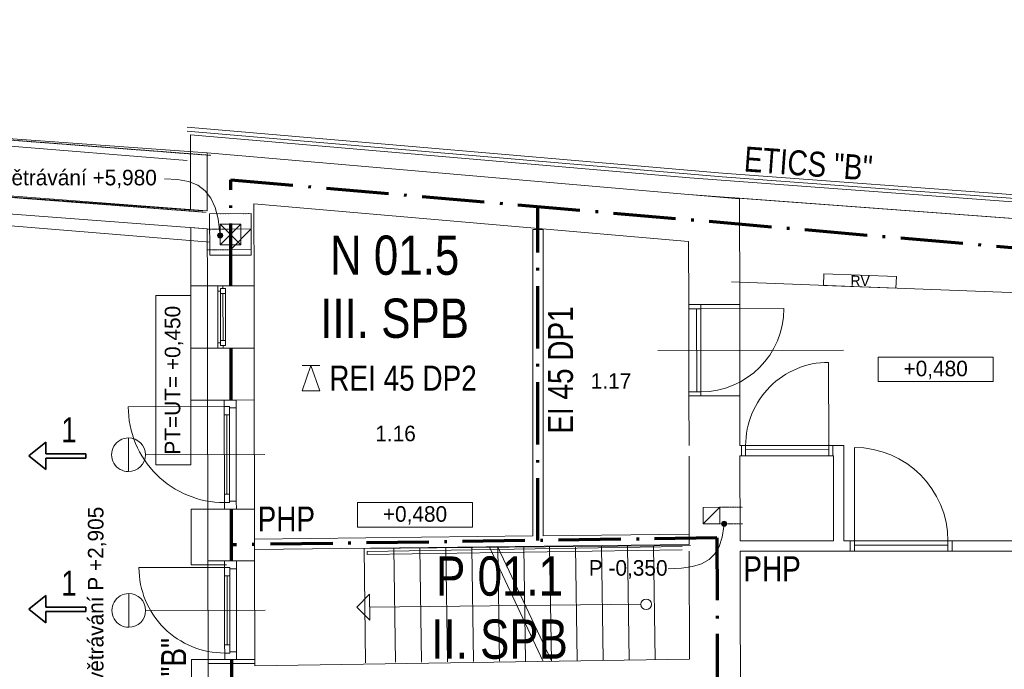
# Model space of a CAD drawing. Header units: millimetres. Extents: x -27888 to 5250, y -7344 to 20101.
# Tile 9 of 10: x -12793 to -3313, y 13844 to 20101. Entities that reach past the tile are written whole.
import ezdxf
from ezdxf.enums import TextEntityAlignment as Align

# ---------------------------------------------------------------- set-up
doc = ezdxf.new("R2010")
doc.units = ezdxf.units.MM
doc.header["$MEASUREMENT"] = 0
for name, pattern in [('ACAD_ISO10W100', [18.5, 12, -3, 0.5, -3]), ('Tečkovaná L', [5.15, 0.3, -4.85]), ('Čerchovaná M', [4.5, 2.5, -0.85, 0.3, -0.85]), ('Čárkovaná S', [2.5, 1.5, -1])]:
    doc.linetypes.add(name, pattern=pattern)
for name, color, linetype, lineweight in [('5._1.NP (3)_2_2D prvky - obecné', 252, 'Continuous', 0), ('5._1.NP (3)_2_Anotace - SP', 252, 'Continuous', 0), ('5._1.NP (3)_2_Konstrukce - nosné', 252, 'Continuous', 0), ('5._1.NP (3)_2_Kresby a obrázky', 252, 'Continuous', 0), ('5._1.NP (3)_2_Nové_Konstrukce - nenosné', 252, 'Continuous', 0), ('5._1.NP (3)_2_Nové_Konstrukce - nosné', 252, 'Continuous', 0), ('5._1.NP (3)_2_Nové_Konstrukce – Dělicí čáry vrstev', 252, 'Continuous', 0), ('5._1.NP (3)_2_Nové_Kresby a obrázky', 252, 'Continuous', 0), ('5._1.NP (3)_2_Nové_Otvory – Dveře', 252, 'Continuous', 0), ('5._1.NP (3)_2_Nové_Otvory – Okna', 252, 'Continuous', 0), ('5._1.NP (3)_2_Nové_Otvory – Značky dveří', 252, 'Continuous', 0), ('5._1.NP (3)_2_Otvory – Dveře', 252, 'Continuous', 0), ('5._1.NP (3)_2_Situace - terén', 252, 'Continuous', 0), ('5._1.NP (3)_2_Zóny', 252, 'Continuous', 0), ('Pož_text', 1, 'Continuous', 35), ('Pož_úseky', 5, 'ACAD_ISO10W100', 70)]:
    doc.layers.add(name, color=color, linetype=linetype, lineweight=lineweight)
doc.styles.add('GENEROVANÝ_STYL_2', font='txt')
doc.styles.add('PBŘ popis', font='arial.ttf', dxfattribs={"width": 0.8})

msp = doc.modelspace()

# ---------------------------------------------------------------- hatches: boundary and pattern name
at = {"layer": '5._1.NP (3)_2_Anotace - SP', "linetype": 'Continuous'}
for points in [[(-10888.6, 18022.4), (-10886.7, 18012.9), (-10881.2, 18004.7), (-10873.1, 17999.3), (-10863.6, 17997.4), (-10854, 17999.3), (-10845.9, 18004.7), (-10840.5, 18012.9), (-10838.6, 18022.4), (-10840.5, 18032), (-10845.9, 18040.1), (-10854, 18045.5), (-10863.6, 18047.4), (-10873.1, 18045.5), (-10881.2, 18040.1), (-10886.7, 18032)], [(-6036.3, 15245.3), (-6034.4, 15235.7), (-6029, 15227.6), (-6020.9, 15222.2), (-6011.3, 15220.3), (-6001.8, 15222.2), (-5993.7, 15227.6), (-5988.2, 15235.7), (-5986.3, 15245.3), (-5988.2, 15254.8), (-5993.7, 15262.9), (-6001.8, 15268.4), (-6011.3, 15270.3), (-6020.9, 15268.4), (-6029, 15262.9), (-6034.4, 15254.8)]]:
    msp.add_hatch(color=256, dxfattribs=at).paths.add_polyline_path(points)

# ---------------------------------------------------------------- linework, layer by layer
at = {"layer": '5._1.NP (3)_2_2D prvky - obecné', "linetype": 'Continuous'}
for p, q in [((-11180.5, 18743), (-27888, 20100.6)), ((-8268, 15012.7), (-7751.6, 13918.8)), ((-8190.7, 15019.3), (-7674.3, 13925.4))]:
    msp.add_line(p, q, dxfattribs=at)
at = {"layer": '5._1.NP (3)_2_2D prvky - obecné', "linetype": 'Continuous', "flags": 128}
msp.add_lwpolyline([(-10958.1, 17956.6), (-13431, 18158.7), (-15422.3, 18297.1), (-20980, 18761.8)], dxfattribs=at)
at = {"layer": '5._1.NP (3)_2_Anotace - SP', "linetype": 'Continuous'}
for p, q in [((-11145.9, 17443.3), (-11481.6, 17443.3)), ((-11481.6, 17443.3), (-11481.6, 15812.8)), ((-11145.9, 15812.8), (-11145.9, 17443.3)), ((-3419.9, 16850.9), (-4528.3, 16850.9)), ((-4528.3, 16850.9), (-4528.3, 16615.2)), ((-3419.9, 16615.2), (-3419.9, 16850.9)), ((-4528.3, 16615.2), (-3419.9, 16615.2)), ((-11481.6, 15812.8), (-11145.9, 15812.8)), ((-8433, 15449.8), (-9541.4, 15449.8)), ((-9541.4, 15449.8), (-9541.4, 15214.1)), ((-8433, 15214.1), (-8433, 15449.8)), ((-9541.4, 15214.1), (-8433, 15214.1))]:
    msp.add_line(p, q, dxfattribs=at)
at = {"layer": '5._1.NP (3)_2_Anotace - SP', "linetype": 'Continuous', "flags": 128}
for points in [[(-10865.4, 18047.4), (-10882.4, 18181.4), (-10910.7, 18292.7), (-10951.8, 18382.8), (-11007.1, 18453.1), (-11078.1, 18505.2), (-11166.4, 18540.6), (-11273.4, 18560.7), (-11400.6, 18567.1)], [(-6013.7, 15220.4), (-6031.1, 15115.2), (-6059.6, 15027.8), (-6100.9, 14957.1), (-6156.3, 14901.9), (-6227.2, 14860.9), (-6315.3, 14833.2), (-6421.8, 14817.4), (-6548.3, 14812.4)]]:
    msp.add_lwpolyline(points, dxfattribs=at)
at = {"layer": '5._1.NP (3)_2_Anotace - SP', "linetype": 'Continuous'}
for centre in [(-10863.6, 18022.4), (-6011.3, 15245.3)]:
    msp.add_circle(centre, 25, dxfattribs=at)
at = {"layer": '5._1.NP (3)_2_Konstrukce - nosné', "linetype": 'Continuous'}
for p, q in [((-10864.2, 18131.8), (-10663.8, 17932.1)), ((-10863.8, 17931.8), (-10664.2, 18132.1)), ((-10836.2, 17538.1), (-10536.2, 17538.6)), ((-10986.2, 17537.8), (-10886.2, 17538)), ((-10886.2, 17538), (-10836.2, 17538.1)), ((-10985.1, 16936.8), (-10885.1, 16937)), ((-10885.1, 16937), (-10835.1, 16937.1)), ((-10835.1, 16937.1), (-10535.1, 16937.6)), ((-5843.4, 15898.7), (-5843.6, 15998.7)), ((-4963.4, 15900.4), (-4963.6, 16000.4)), ((-4796, 14980.1), (-4796, 15080.1)), ((-3816, 14980.1), (-3816, 15080.1)), ((-10981.3, 14887.2), (-10821.3, 14887.5)), ((-10821.3, 14887.5), (-10706.3, 14887.7)), ((-10706.3, 14887.7), (-10531.3, 14888)), ((-10979.5, 13899.2), (-10879.5, 13899.4)), ((-10879.5, 13899.4), (-10829.5, 13899.5)), ((-10829.5, 13899.5), (-10529.5, 13900))]:
    msp.add_line(p, q, dxfattribs=at)
at = {"layer": '5._1.NP (3)_2_Konstrukce - nosné', "linetype": 'Tečkovaná L'}
for p, q in [((-10864.2, 18131.8), (-10663.8, 17932.1)), ((-10863.8, 17931.8), (-10664.2, 18132.1))]:
    msp.add_line(p, q, dxfattribs=at)
at = {"layer": '5._1.NP (3)_2_Konstrukce - nosné', "linetype": 'Čerchovaná M', "flags": 128}
for points in [[(-10955.9, 18793.9), (-24581.1, 19835.3)], [(-24623, 19286.9), (-10997.8, 18245.5)]]:
    msp.add_lwpolyline(points, dxfattribs=at)
at = {"layer": '5._1.NP (3)_2_Konstrukce - nosné', "linetype": 'Continuous', "flags": 128}
for points in [[(-10988.5, 18818.5), (-20933, 19535.3)], [(-10987.5, 18261.1), (-20973.4, 19016.6)], [(-20973.3, 18976.8), (-11028.8, 18259.9)], [(-20986.6, 18842.1), (-10987.2, 18085.6)], [(-10988.5, 18818.5), (-10987.7, 18366.7)], [(-6353, 18416.5), (-10988.5, 18818.5)], [(-5862.9, 18374), (-6353, 18416.5)], [(-10987.7, 18366.7), (-10987.5, 18261.1)], [(-10537.6, 18327.7), (-6352.1, 17964.8)], [(-10536.2, 17538.6), (-10537.6, 18327.7)], [(-321.5, 17970), (-5948.2, 18387)], [(-5860.9, 17357.1), (-5862.9, 18374)], [(-10987.2, 18085.6), (-10986.2, 17537.8)], [(-6352.1, 17964.8), (-6350.9, 17356.2)], [(-5940.1, 17574.2), (-821.7, 17379.9)], [(-10985.1, 16936.8), (-10984.2, 16436.8)], [(-10534.2, 16437.6), (-10535.1, 16937.6)], [(-6349.3, 16476.2), (-6348.4, 15997.8)], [(-5858.4, 15998.7), (-5859.3, 16477.1)], [(-5843.6, 15998.7), (-5858.4, 15998.7)], [(-4958.5, 16000.4), (-4963.6, 16000.4)], [(-4858.5, 16000.6), (-4958.5, 16000.4)], [(-4858.5, 15080.1), (-4858.5, 16000.6)], [(-6348.2, 15897.8), (-6346.6, 15080.1)], [(-5856.6, 15080.1), (-5858.2, 15898.7)], [(-5858.2, 15898.7), (-5843.4, 15898.7)], [(-4963.4, 15900.4), (-4958.5, 15900.4)], [(-4958.5, 15900.4), (-4958.5, 15080.1)], [(-4958.5, 15080.1), (-5856.6, 15080.1)], [(-4796, 15080.1), (-4858.5, 15080.1)], [(-821.7, 15080.1), (-3816, 15080.1)], [(-6346.4, 14980.1), (-6344.4, 13940)], [(-5853, 13181.9), (-5856.4, 14980.1)], [(-5856.4, 14980.1), (-4796, 14980.1)], [(-3816, 14980.1), (-821.7, 14980.1)], [(-6344.4, 13940), (-10529.5, 13877.2)], [(-10979.5, 13899.2), (-10978, 13086.3)], [(-10529.5, 13877.2), (-10529.5, 13900)]]:
    msp.add_lwpolyline(points, dxfattribs=at)
for points in [[(-10963.6, 17831.6), (-10563.6, 17832.3), (-10564.4, 18232.3), (-10964.4, 18231.6)], [(-10863.8, 17931.8), (-10864.2, 18131.8), (-10664.2, 18132.1), (-10663.8, 17932.1)]]:
    msp.add_lwpolyline(points, close=True, dxfattribs=at)
at = {"layer": '5._1.NP (3)_2_Konstrukce - nosné', "linetype": 'Tečkovaná L', "flags": 128}
for points in [[(-10963.6, 17831.6), (-10563.6, 17832.3), (-10564.4, 18232.3), (-10964.4, 18231.6)], [(-10863.8, 17931.8), (-10864.2, 18131.8), (-10664.2, 18132.1), (-10663.8, 17932.1)]]:
    msp.add_lwpolyline(points, close=True, dxfattribs=at)
at = {"layer": '5._1.NP (3)_2_Kresby a obrázky', "linetype": 'Čárkovaná S'}
for p, q in [((-10763.8, 18084.4), (-10983.5, 18084.4)), ((-10763.8, 17884.4), (-10983.5, 17884.4)), ((-6052.3, 15406), (-5832.6, 15404.9)), ((-6053.1, 15245.5), (-5833.3, 15244.3))]:
    msp.add_line(p, q, dxfattribs=at)
at = {"layer": '5._1.NP (3)_2_Kresby a obrázky', "linetype": 'Continuous'}
for p, q in [((-9173.9, 13911), (-9190.4, 15009.7)), ((-8923.9, 13913.4), (-8940.4, 15012.1)), ((-8674, 13915.8), (-8690.5, 15014.5)), ((-8424.1, 13918.2), (-8440.6, 15016.9)), ((-8174.2, 13920.6), (-8190.7, 15019.3)), ((-7924.2, 13923), (-7940.7, 15021.7)), ((-7674.3, 13925.4), (-7690.8, 15024.1)), ((-7424.4, 13927.8), (-7440.9, 15026.5)), ((-7174.5, 13930.2), (-7191, 15028.9)), ((-6924.5, 13932.6), (-6941, 15031.3)), ((-6674.6, 13935), (-6691.1, 15033.7)), ((-9548.5, 14442.1), (-9424.8, 14568.4)), ((-9424.8, 14568.4), (-9422.3, 14318.4)), ((-9548.5, 14442.1), (-9422.3, 14318.4)), ((-6812.7, 14469.6), (-9423.6, 14443.4))]:
    msp.add_line(p, q, dxfattribs=at)
at = {"layer": '5._1.NP (3)_2_Kresby a obrázky', "linetype": 'Continuous', "flags": 128}
msp.add_lwpolyline([(-6334.7, 15037.1), (-9475, 15007), (-9464.5, 13906.7)], dxfattribs=at)
at = {"layer": '5._1.NP (3)_2_Kresby a obrázky', "linetype": 'Continuous'}
msp.add_circle((-6761.7, 14469.6), 51, dxfattribs=at)
at = {"layer": '5._1.NP (3)_2_Nové_Konstrukce - nenosné', "linetype": 'Continuous', "flags": 128}
for points in [[(-10536.2, 17537.6), (-10536.2, 17538.6)], [(-10986.2, 17537.8), (-10986.2, 17536.8)], [(-10536.2, 17537.6), (-10986.2, 17536.8)], [(-5860.9, 17357.1), (-6350.9, 17356.2)], [(-6349.3, 16476.2), (-5859.3, 16477.1)], [(-10979.6, 13937.2), (-10529.6, 13938)], [(-10979.6, 13937.2), (-10979.5, 13899.2)], [(-10529.5, 13900), (-10529.6, 13938)]]:
    msp.add_lwpolyline(points, dxfattribs=at)
at = {"layer": '5._1.NP (3)_2_Nové_Konstrukce - nosné', "linetype": 'Continuous'}
for p, q in [((-11045.8, 17536.7), (-11145.8, 17536.5)), ((-11045.8, 17536.7), (-10985.8, 17536.8)), ((-11044.7, 16936.7), (-11144.7, 16936.5)), ((-11044.7, 16936.7), (-10984.7, 16936.8)), ((-10803.9, 16437.1), (-11143.9, 16436.5)), ((-10984.2, 16436.8), (-10824.2, 16437.1)), ((-10803.9, 16437.1), (-10983.9, 16436.8)), ((-10824.2, 16437.1), (-10709.2, 16437.3)), ((-10709.2, 16437.3), (-10534.2, 16437.6)), ((-10802, 15387.1), (-11142, 15386.5)), ((-10982.2, 15386.8), (-10822.2, 15387.1)), ((-10802, 15387.1), (-10982, 15386.8)), ((-10822.2, 15387.1), (-10707.2, 15387.3)), ((-10707.2, 15387.3), (-10532.2, 15387.6)), ((-10801, 14849.5), (-11141, 14848.9)), ((-10801, 14849.5), (-10981, 14849.2)), ((-10799.4, 13937.5), (-11139.4, 13936.9)), ((-10799.4, 13937.5), (-10979.4, 13937.2))]:
    msp.add_line(p, q, dxfattribs=at)
at = {"layer": '5._1.NP (3)_2_Nové_Konstrukce - nosné', "linetype": 'Continuous', "flags": 128}
for points in [[(-6026.3, 18622.5), (-11181.9, 19065.1)], [(-11181.9, 19028.3), (-6029.2, 18586.1)], [(-11148.4, 18992.9), (-11148.1, 18832.3)], [(-6339.3, 18576), (-11148.4, 18992.9)], [(-11148.1, 18832.3), (-11147.1, 18273.2)], [(-10988.1, 18818.4), (-6352.1, 18416.5)], [(-10987.1, 18261.1), (-10988.1, 18818.4)], [(-6029.2, 18586.1), (-128.7, 18149.3)], [(-128.7, 18186), (-6026.3, 18622.5)], [(-128.7, 18116.2), (-6339.3, 18576)], [(-6352.1, 18416.5), (-321.5, 17970.1)], [(-11146.8, 18097.6), (-11145.8, 17536.5)], [(-10985.8, 17536.8), (-10986.8, 18085.5)], [(-7752.4, 18078.9), (-7852.4, 18078.9)], [(-7852.4, 18078.9), (-7852.4, 15128.7)], [(-7752.4, 15129.9), (-7752.4, 18078.9)], [(-11144.7, 16936.5), (-11143.9, 16436.5)], [(-10983.9, 16436.8), (-10984.7, 16936.8)], [(-11142, 15386.5), (-11141, 14848.9)], [(-10982.2, 15386.8), (-10981.2, 14849.2)], [(-10981, 14849.2), (-10982, 15386.8)], [(-10531.3, 14850), (-10532.2, 15387.6)], [(-7852.4, 15128.7), (-10532.4, 15098.1)], [(-10532.4, 15098.1), (-10531.3, 14998.1)], [(-6347.4, 15145.9), (-7752.4, 15129.9)], [(-6346.3, 15045.9), (-6347.4, 15145.9)], [(-10531.3, 14998.1), (-6346.3, 15045.9)], [(-11139.4, 13936.9), (-11137.9, 13086)], [(-10977.9, 13086.3), (-10979.4, 13937.2)]]:
    msp.add_lwpolyline(points, dxfattribs=at)
at = {"layer": '5._1.NP (3)_2_Nové_Konstrukce – Dělicí čáry vrstev', "linetype": 'Continuous'}
for p, q in [((-11147.1, 18273.2), (-10987.1, 18261.1)), ((-10986.8, 18085.5), (-11146.8, 18097.6))]:
    msp.add_line(p, q, dxfattribs=at)
at = {"layer": '5._1.NP (3)_2_Nové_Kresby a obrázky', "linetype": 'Continuous', "flags": 128}
msp.add_lwpolyline([(-6414.7, 15027.4), (-9447.8, 14977), (-9447.8, 14949.1), (-6414.3, 14994.2)], dxfattribs=at)
at = {"layer": '5._1.NP (3)_2_Nové_Otvory – Dveře', "linetype": 'Continuous'}
for p, q in [((-6350.9, 17356.2), (-6235.9, 17356.4)), ((-6350.9, 17356.2), (-6235.9, 17356.4)), ((-6350.9, 17356.2), (-6235.9, 17356.4)), ((-6349.3, 16476.2), (-6350.9, 17356.2)), ((-6350.9, 17316.2), (-6350.9, 17356.2)), ((-6235.9, 17356.4), (-5860.9, 17357.1)), ((-6235.9, 17356.4), (-6235.9, 17316.4)), ((-5859.3, 16477.1), (-5860.9, 17357.1)), ((-6235.9, 17316.4), (-6350.9, 17316.2)), ((-6235.9, 17316.4), (-6275.9, 17316.3)), ((-6275.9, 17316.3), (-6274.3, 16516.3)), ((-6235.9, 17316.4), (-5435.9, 17317.9)), ((-6234.3, 16516.4), (-6235.9, 17316.4)), ((-6349.3, 16516.2), (-6234.3, 16516.4)), ((-6349.3, 16476.2), (-6349.3, 16516.2)), ((-6274.3, 16516.3), (-6234.3, 16516.4)), ((-6234.3, 16516.4), (-6234.3, 16476.4)), ((-10803.9, 16437.1), (-11143.9, 16436.5)), ((-10984.2, 16436.8), (-10824.2, 16437.1)), ((-10982.2, 15386.8), (-10984.2, 16436.8)), ((-10803.9, 16437.1), (-10983.9, 16436.8)), ((-10709.2, 16437.3), (-10824.2, 16437.1)), ((-10824.2, 16437.1), (-10709.2, 16437.3)), ((-10824.2, 16437.1), (-10709.2, 16437.3)), ((-10824.2, 16437.1), (-10824, 16374.1)), ((-10709.2, 16437.3), (-10534.2, 16437.6)), ((-10709, 16362.3), (-10709.2, 16437.3)), ((-10532.2, 15387.6), (-10534.2, 16437.6)), ((-6234.3, 16476.4), (-6349.3, 16476.2)), ((-6349.3, 16476.2), (-6234.3, 16476.4)), ((-6349.3, 16476.2), (-6234.3, 16476.4)), ((-6234.3, 16476.4), (-5859.3, 16477.1)), ((-10824, 16374.1), (-11748, 16372.4)), ((-10824, 16374.1), (-10774, 16374.2)), ((-10824, 16374.1), (-10774, 16374.2)), ((-10823.9, 16294.1), (-10824, 16374.1)), ((-10774, 16374.2), (-10774, 16362.2)), ((-10774, 16374.2), (-10773.9, 16294.2)), ((-10774, 16362.2), (-10709, 16362.3)), ((-10772.4, 15462.2), (-10774, 16362.2)), ((-10709, 16362.3), (-10707.4, 15462.3)), ((-10773.9, 16294.2), (-10823.9, 16294.1)), ((-10797.5, 15530.1), (-10798.9, 16294.1)), ((-10822.5, 15530.1), (-10772.5, 15530.2)), ((-10822.4, 15450.1), (-10822.5, 15530.1)), ((-10772.5, 15530.2), (-10772.4, 15450.2)), ((-10707.4, 15462.3), (-10772.4, 15462.2)), ((-10772.4, 15462.2), (-10772.4, 15450.2)), ((-10707.2, 15387.3), (-10707.4, 15462.3)), ((-10802, 15387.1), (-11142, 15386.5)), ((-10982.2, 15386.8), (-10822.2, 15387.1)), ((-10802, 15387.1), (-10982, 15386.8)), ((-10772.4, 15450.2), (-10822.4, 15450.1)), ((-10772.4, 15450.2), (-10822.4, 15450.1)), ((-10822.4, 15450.1), (-10822.2, 15387.1)), ((-10822.2, 15387.1), (-10707.2, 15387.3)), ((-10822.2, 15387.1), (-10707.2, 15387.3)), ((-10822.2, 15387.1), (-10707.2, 15387.3)), ((-10707.2, 15387.3), (-10532.2, 15387.6)), ((-10981.3, 14887.2), (-10821.3, 14887.5)), ((-10979.6, 13937.2), (-10981.3, 14887.2)), ((-10706.3, 14887.7), (-10821.3, 14887.5)), ((-10821.3, 14887.5), (-10706.3, 14887.7)), ((-10821.3, 14887.5), (-10706.3, 14887.7)), ((-10821.3, 14887.5), (-10821.2, 14824.5)), ((-10706.3, 14887.7), (-10531.3, 14888)), ((-10706.2, 14812.7), (-10706.3, 14887.7)), ((-10529.6, 13938), (-10531.3, 14888)), ((-10821.2, 14824.5), (-11645.2, 14823)), ((-10801, 14849.5), (-11141, 14848.9)), ((-10801, 14849.5), (-10981, 14849.2)), ((-10821.2, 14824.5), (-10771.2, 14824.6)), ((-10821.2, 14824.5), (-10771.2, 14824.6)), ((-10821.1, 14744.5), (-10821.2, 14824.5)), ((-10771.2, 14824.6), (-10771.2, 14812.6)), ((-10771.2, 14824.6), (-10771.1, 14744.6)), ((-10771.2, 14812.6), (-10706.2, 14812.7)), ((-10769.7, 14012.6), (-10771.2, 14812.6)), ((-10706.2, 14812.7), (-10704.7, 14012.7)), ((-10771.1, 14744.6), (-10821.1, 14744.5)), ((-10794.8, 14080.5), (-10796.1, 14744.5)), ((-10819.8, 14080.5), (-10769.8, 14080.6)), ((-10819.7, 14000.5), (-10819.8, 14080.5)), ((-10769.8, 14080.6), (-10769.7, 14000.6)), ((-10799.4, 13937.5), (-11139.4, 13936.9)), ((-10979.6, 13937.2), (-10819.6, 13937.5)), ((-10799.4, 13937.5), (-10979.4, 13937.2)), ((-10769.7, 14000.6), (-10819.7, 14000.5)), ((-10769.7, 14000.6), (-10819.7, 14000.5)), ((-10819.7, 14000.5), (-10819.6, 13937.5)), ((-10819.6, 13937.5), (-10704.6, 13937.7)), ((-10819.6, 13937.5), (-10704.6, 13937.7)), ((-10819.6, 13937.5), (-10704.6, 13937.7)), ((-10704.7, 14012.7), (-10769.7, 14012.6)), ((-10769.7, 14012.6), (-10769.7, 14000.6)), ((-10704.6, 13937.7), (-10704.7, 14012.7)), ((-10704.6, 13937.7), (-10529.6, 13938))]:
    msp.add_line(p, q, dxfattribs=at)
at = {"layer": '5._1.NP (3)_2_Nové_Otvory – Dveře', "linetype": 'Continuous', "flags": 128}
for points in [[(-10822.5, 15530.1), (-10823.9, 16294.1), (-10798.9, 16294.1), (-10797.5, 15530.1)], [(-10797.5, 15530.1), (-10798.9, 16294.1), (-10773.9, 16294.2), (-10772.5, 15530.2)], [(-10819.8, 14080.5), (-10821.1, 14744.5), (-10796.1, 14744.5), (-10794.8, 14080.5)], [(-10794.8, 14080.5), (-10796.1, 14744.5), (-10771.1, 14744.6), (-10769.8, 14080.6)]]:
    msp.add_lwpolyline(points, close=True, dxfattribs=at)
at = {"layer": '5._1.NP (3)_2_Nové_Otvory – Dveře', "linetype": 'Continuous'}
for centre, radius, start, end in [((-6235.9, 17316.4), 800, 270.10928, 0.10928), ((-10824, 16374.1), 924, 180.105, 270.105), ((-10821.2, 14824.5), 824, 180.105, 270.105)]:
    msp.add_arc(centre, radius, start, end, dxfattribs=at)
at = {"layer": '5._1.NP (3)_2_Nové_Otvory – Okna', "linetype": 'Continuous'}
for p, q in [((-11045.8, 17536.7), (-11145.8, 17536.5)), ((-11144.7, 16936.5), (-11145.8, 17536.5)), ((-11045.8, 17536.7), (-10985.8, 17536.8)), ((-10986.2, 17536.8), (-10886.2, 17537)), ((-10985.1, 16936.8), (-10986.2, 17536.8)), ((-10984.7, 16936.8), (-10985.8, 17536.8)), ((-10886.2, 17537), (-10836.2, 17537.1)), ((-10886.2, 17537), (-10836.2, 17537.1)), ((-10886.2, 17537), (-10886.1, 17487)), ((-10886.1, 17487), (-10861.1, 17487)), ((-10886.1, 17487), (-10885.2, 16987)), ((-10861.1, 17512), (-10836.1, 17512.1)), ((-10811.1, 17512.1), (-10861.1, 17512)), ((-10861.1, 17487), (-10861.1, 17512)), ((-10861.1, 17512), (-10861, 17462)), ((-10861, 17462), (-10811, 17462.1)), ((-10861, 17462), (-10860.2, 17012)), ((-10836.2, 17537.1), (-10536.2, 17537.6)), ((-10836.1, 17512.1), (-10836.2, 17537.1)), ((-10835.2, 17012.1), (-10836, 17462.1)), ((-10811, 17462.1), (-10811.1, 17512.1)), ((-10810.2, 17012.1), (-10811, 17462.1)), ((-10810.2, 17012.1), (-10811, 17462.1)), ((-10535.1, 16937.6), (-10536.2, 17537.6)), ((-10860.2, 16987), (-10885.2, 16987)), ((-10885.2, 16987), (-10885.1, 16937)), ((-10810.2, 17012.1), (-10860.2, 17012)), ((-10860.2, 17012), (-10860.1, 16962)), ((-10860.1, 16962), (-10860.2, 16987)), ((-10810.1, 16962.1), (-10810.2, 17012.1)), ((-11044.7, 16936.7), (-11144.7, 16936.5)), ((-11044.7, 16936.7), (-10984.7, 16936.8)), ((-10985.1, 16936.8), (-10885.1, 16937)), ((-10885.1, 16937), (-10835.1, 16937.1)), ((-10885.1, 16937), (-10835.1, 16937.1)), ((-10835.1, 16962.1), (-10860.1, 16962)), ((-10860.1, 16962), (-10810.1, 16962.1)), ((-10835.1, 16937.1), (-10835.1, 16962.1)), ((-10835.1, 16937.1), (-10535.1, 16937.6))]:
    msp.add_line(p, q, dxfattribs=at)
at = {"layer": '5._1.NP (3)_2_Nové_Otvory – Značky dveří', "linetype": 'Continuous'}
for p, q in [((-4860.1, 16919), (-6650.1, 16915.6)), ((-11745.4, 15747.9), (-11746, 16072.9)), ((-11583.2, 15910.7), (-10433.2, 15912.8)), ((-11742.6, 14248.3), (-11743.2, 14573.3)), ((-11580.4, 14411.1), (-10430.5, 14413.2))]:
    msp.add_line(p, q, dxfattribs=at)
at = {"layer": '5._1.NP (3)_2_Nové_Otvory – Značky dveří', "linetype": 'Continuous', "flags": 128}
for points in [[(-11746, 16072.9, 1), (-11745.4, 15747.9, 1)], [(-11743.2, 14573.3, 1), (-11742.6, 14248.3, 1)]]:
    msp.add_lwpolyline(points, format="xyb", close=True, dxfattribs=at)
at = {"layer": '5._1.NP (3)_2_Otvory – Dveře', "linetype": 'Continuous'}
for p, q in [((-5003.6, 16000.3), (-5005.2, 16800.3)), ((-5843.6, 15998.7), (-4963.6, 16000.4)), ((-5803.6, 15998.8), (-5843.6, 15998.7)), ((-5843.6, 15998.7), (-5843.4, 15898.7)), ((-5843.4, 15898.7), (-5843.6, 15998.7)), ((-5843.4, 15898.7), (-5843.6, 15998.7)), ((-5803.6, 15998.8), (-5003.6, 16000.3)), ((-5803.4, 15898.8), (-5803.6, 15998.8)), ((-5803.5, 15958.8), (-5803.6, 15998.8)), ((-5003.5, 15960.3), (-5803.5, 15958.8)), ((-4963.6, 16000.4), (-5003.6, 16000.3)), ((-5003.6, 16000.3), (-5003.4, 15900.3)), ((-5003.6, 16000.3), (-5003.5, 15960.3)), ((-4963.4, 15900.4), (-4963.6, 16000.4)), ((-4963.4, 15900.4), (-4963.6, 16000.4)), ((-4963.4, 15900.4), (-4963.6, 16000.4)), ((-4756, 15080.1), (-4756, 15980.1)), ((-5843.4, 15898.7), (-4963.4, 15900.4)), ((-5843.4, 15898.7), (-5803.4, 15898.8)), ((-5003.4, 15900.3), (-4963.4, 15900.4)), ((-3816, 15080.1), (-4796, 15080.1)), ((-4796, 14980.1), (-4796, 15080.1)), ((-4796, 15080.1), (-4756, 15080.1)), ((-4796, 14980.1), (-4796, 15080.1)), ((-4796, 14980.1), (-4796, 15080.1)), ((-4756, 15080.1), (-4756, 14980.1)), ((-3856, 15080.1), (-4756, 15080.1)), ((-4756, 15080.1), (-4756, 15040.1)), ((-3856, 14980.1), (-3856, 15080.1)), ((-3856, 15080.1), (-3816, 15080.1)), ((-3856, 15040.1), (-3856, 15080.1)), ((-3816, 15080.1), (-3816, 14980.1)), ((-3816, 14980.1), (-3816, 15080.1)), ((-3816, 14980.1), (-3816, 15080.1)), ((-3816, 14980.1), (-4796, 14980.1)), ((-4756, 14980.1), (-4796, 14980.1)), ((-4756, 15040.1), (-3856, 15040.1)), ((-3816, 14980.1), (-3856, 14980.1))]:
    msp.add_line(p, q, dxfattribs=at)
for centre, radius, start, end in [((-5003.6, 16000.3), 800, 90.10928, 180.10928), ((-4756, 15080.1), 900, 0, 90)]:
    msp.add_arc(centre, radius, start, end, dxfattribs=at)
at = {"layer": '5._1.NP (3)_2_Situace - terén', "linetype": 'Continuous', "flags": 128}
for points in [[(-10763.7, 17884.4), (-10763.8, 18084.4), (-10565.3, 18086.8)], [(-10763.7, 17884.4), (-10563.7, 17888.4), (-10565.3, 18086.8)], [(-4356.2, 17514.1), (-4351.9, 17627.3), (-5050.3, 17653.8), (-5054.6, 17540.6)], [(-6052.3, 15406), (-6212.8, 15403.6), (-6212.3, 15244.3)], [(-6052.3, 15406), (-6053.1, 15245.5), (-6212.3, 15244.3)]]:
    msp.add_lwpolyline(points, close=True, dxfattribs=at)
at = {"layer": 'Pož_text', "lineweight": 15, "ltscale": 75}
for p, q in [((-9989.3, 16768.5), (-10074, 16527)), ((-9904.6, 16768.5), (-10074, 16768.5)), ((-9989.3, 16768.5), (-9904.6, 16527)), ((-9904.6, 16527), (-10074, 16527))]:
    msp.add_line(p, q, dxfattribs=at)
at = {"layer": 'Pož_text', "ltscale": 75}
for p, q in [((-12705.9, 15898.7), (-12540.6, 16029.9)), ((-12540.6, 16029.9), (-12540.6, 15919.9)), ((-12705.9, 15898.7), (-12540.6, 15767.5)), ((-12540.6, 15919.9), (-12156.5, 15919.9)), ((-12540.6, 15877.6), (-12156.5, 15877.6)), ((-12540.6, 15877.6), (-12540.6, 15767.5)), ((-12156.5, 15919.9), (-12156.5, 15877.6)), ((-12705.9, 14421.8), (-12540.6, 14553)), ((-12540.6, 14553), (-12540.6, 14443)), ((-12705.9, 14421.8), (-12540.6, 14290.6)), ((-12540.6, 14443), (-12156.5, 14443)), ((-12156.5, 14443), (-12156.5, 14400.7)), ((-12540.6, 14400.7), (-12156.5, 14400.7)), ((-12540.6, 14400.7), (-12540.6, 14290.6))]:
    msp.add_line(p, q, dxfattribs=at)
at = {"layer": 'Pož_úseky', "ltscale": 50}
for p, q in [((-10761.2, 17537.2), (-10761.2, 18558.6)), ((-10761.2, 18558.6), (-538.7, 17671.2)), ((-7805.1, 15084.6), (-7805.1, 18301.9)), ((-10760.1, 16937.2), (-10759.2, 16437.2)), ((-10757.2, 15387.2), (-10756.3, 14887.6)), ((-6079.9, 15109.2), (-10756.6, 15042.6)), ((-6079.9, 15109.2), (-6077.2, 13659.8)), ((-10754.6, 13937.6), (-10753, 13086.7))]:
    msp.add_line(p, q, dxfattribs=at)

# ---------------------------------------------------------------- texts
at = {"layer": '5._1.NP (3)_2_Anotace - SP', "linetype": 'Continuous', "char_height": 150, "attachment_point": 5, "style": 'GENEROVANÝ_STYL_2'}
for s, insert in [('\\A1;stávající průchod pro odvětrávání +5,980 ', (-13293.1, 18557.4)), ('\\A1;+0,480', (-3974.1, 16727)), ('\\A1;+0,480', (-8987.2, 15326)), ('\\A1;P -0,350', (-6934.4, 14806.4))]:
    msp.add_mtext(s, dxfattribs=dict(at, insert=insert))
at = {"layer": '5._1.NP (3)_2_Anotace - SP', "linetype": 'Continuous', "char_height": 150, "attachment_point": 5, "rotation": 90, "style": 'GENEROVANÝ_STYL_2'}
for s, insert in [('\\A1;PT=UT= +0,450 ', (-11307.8, 16628.1)), ('\\A1; odvětrávání P +2,905', (-12047.7, 14425.4))]:
    msp.add_mtext(s, dxfattribs=dict(at, insert=insert))
at = {"layer": '5._1.NP (3)_2_Konstrukce - nosné', "linetype": 'Continuous', "insert": (-4702.3, 17535.7), "char_height": 100, "attachment_point": 8, "rotation": 358.84482, "style": 'GENEROVANÝ_STYL_2'}
msp.add_mtext('\\A1;RV', dxfattribs=at)
at = {"layer": '5._1.NP (3)_2_Zóny', "linetype": 'Continuous', "char_height": 150, "attachment_point": 2, "style": 'GENEROVANÝ_STYL_2'}
for s, insert in [('\\A1;\\pt0;1.17', (-7099.7, 16695.4)), ('\\A1;\\pt0;1.16', (-9174.5, 16190))]:
    msp.add_mtext(s, dxfattribs=dict(at, insert=insert))
at = {"layer": 'Pož_text', "ltscale": 75, "style": 'PBŘ popis', "width": 0.8}
for s, rotation, p in [('ETICS "B"', 355.76654, (-5199.8, 18714.7)), ('EI 45 DP1', 90, (-7585, 16726.3)), ('ETICS "B"', 90, (-11311, 13526.6))]:
    msp.add_text(s, height=240.62, rotation=rotation, dxfattribs=at).set_placement(p, align=Align.MIDDLE)
for s, height, p in [('N 01.5', 378.12, (-9183.4, 17832.8)), ('III. SPB', 378.12, (-9183.4, 17225.4)), ('REI 45 DP2', 240.62, (-9102.5, 16648.3)), ('1', 240.6, (-12318.8, 16149.9)), ('PHP', 240.62, (-10226, 15291.4)), ('P 01.1', 378.12, (-8172.8, 14742.1)), ('PHP', 240.62, (-5548.9, 14812.2)), ('1', 240.6, (-12318.8, 14673)), ('II. SPB', 378.12, (-8172.8, 14134.6))]:
    msp.add_text(s, height=height, dxfattribs=at).set_placement(p, align=Align.MIDDLE)

doc.saveas('drawing.dxf')
